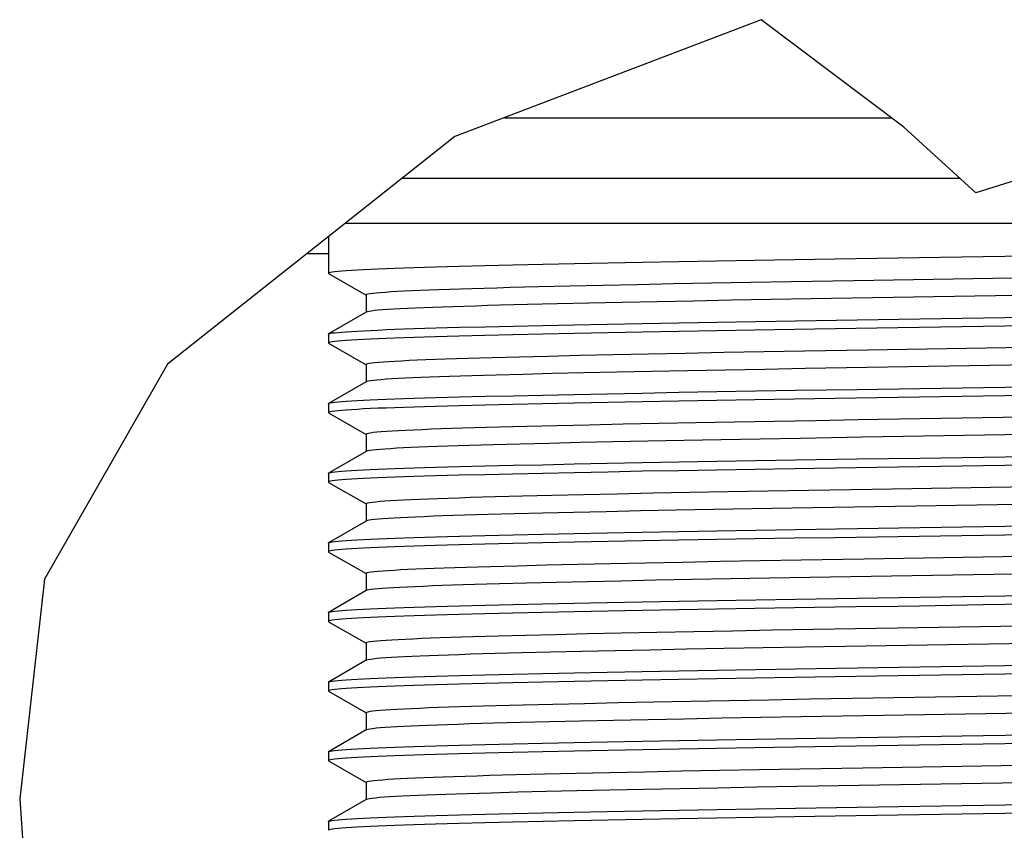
# Model space of a CAD drawing. Header units: centimetres. Extents: x 22052 to 56535, y 76485 to 78519.
# Tile 206 of 235: x 54355.91 to 54360.81, y 77737.71 to 77741.75. Entities that reach past the tile are written whole.
import ezdxf

# ---------------------------------------------------------------- set-up
doc = ezdxf.new("R2010")
doc.units = ezdxf.units.CM
doc.layers.add('$_urządzenia', color=250, linetype='Continuous')

# ---------------------------------------------------------------- blocks, each defined once
blk = doc.blocks.new('A$C92957c0b')
at = {"layer": '$_urządzenia'}
h = blk.add_hatch(dxfattribs=at)
h.set_pattern_fill('_USER', color=256, scale=29.70374, angle=325, pattern_type=0)
h.set_pattern_definition([(325, (-1585.072, -2113.606), (17.03737, 24.3319), [])])
h.paths.add_polyline_path([(-213.546, -1076.5), (-199.78, -1076.5), (-199.776, -1076.577), (-199.773, -1076.655), (-199.772, -1076.734), (-199.771, -1076.816), (-199.365, -1076.783), (-198.937, -1076.743), (-198.489, -1076.695), (-198.02, -1076.638), (-197.53, -1076.573), (-197.018, -1076.5), (-164.174, -1076.5), (-163.98, -1076.684), (-163.787, -1076.877), (-163.596, -1077.078), (-163.406, -1077.289), (-163.217, -1077.509), (-163.029, -1077.739), (-162.842, -1077.981), (-162.656, -1078.235), (-162.471, -1078.5), (-216.857, -1078.5), (-216.026, -1077.963), (-215.197, -1077.451), (-214.37, -1076.963)])
for p, q in [((-204.498, -1073.248), (-214.652, -1077.126)), ((-199.771, -1076.816), (-204.498, -1073.248)), ((-213.013, -1076.5), (-200.189, -1076.5)), ((-197.392, -1078.988), (-199.771, -1076.816)), ((-214.652, -1077.126), (-224.186, -1084.675)), ((-191.668, -1077.212), (-197.392, -1078.988)), ((-216.387, -1078.5), (-197.926, -1078.5)), ((-218.281, -1080), (-162.392, -1080)), ((-218.85, -1080.45), (-218.85, -1081.655)), ((-219.544, -1081), (-218.85, -1081)), ((-207.232, -1081.275), (-208.436, -1081.297)), ((-205.988, -1081.253), (-207.232, -1081.275)), ((-204.709, -1081.231), (-205.988, -1081.253)), ((-203.398, -1081.209), (-204.709, -1081.231)), ((-213.659, -1081.408), (-214.512, -1081.429)), ((-212.73, -1081.386), (-213.659, -1081.408)), ((-211.737, -1081.364), (-212.73, -1081.386)), ((-210.689, -1081.342), (-211.737, -1081.364)), ((-209.59, -1081.319), (-210.689, -1081.342)), ((-208.436, -1081.297), (-209.59, -1081.319)), ((-218.842, -1081.664), (-217.602, -1082.38)), ((-203.505, -1081.94), (-204.847, -1081.964)), ((-211.872, -1082.109), (-212.821, -1082.133)), ((-210.845, -1082.085), (-211.872, -1082.109)), ((-209.755, -1082.061), (-210.845, -1082.085)), ((-208.608, -1082.036), (-209.755, -1082.061)), ((-207.407, -1082.012), (-208.608, -1082.036)), ((-206.15, -1081.988), (-207.407, -1082.012)), ((-204.847, -1081.964), (-206.15, -1081.988)), ((-217.6, -1082.376), (-217.6, -1082.944)), ((-206.744, -1082.576), (-207.956, -1082.6)), ((-205.484, -1082.553), (-206.744, -1082.576)), ((-204.183, -1082.529), (-205.484, -1082.553)), ((-202.848, -1082.506), (-204.183, -1082.529)), ((-212.247, -1082.696), (-213.15, -1082.719)), ((-211.267, -1082.672), (-212.247, -1082.696)), ((-210.219, -1082.648), (-211.267, -1082.672)), ((-209.116, -1082.624), (-210.219, -1082.648)), ((-207.956, -1082.6), (-209.116, -1082.624)), ((-217.592, -1082.944), (-218.842, -1083.666)), ((-204.681, -1083.251), (-203.36, -1083.229)), ((-203.36, -1083.229), (-201.321, -1083.197)), ((-214.503, -1083.449), (-213.651, -1083.428)), ((-213.651, -1083.428), (-212.727, -1083.406)), ((-212.727, -1083.406), (-211.741, -1083.384)), ((-211.741, -1083.384), (-210.7, -1083.362)), ((-210.7, -1083.362), (-209.604, -1083.34)), ((-209.604, -1083.34), (-208.448, -1083.318)), ((-208.448, -1083.318), (-207.233, -1083.295)), ((-207.233, -1083.295), (-205.974, -1083.273)), ((-205.988, -1083.562), (-207.232, -1083.584)), ((-204.709, -1083.54), (-205.988, -1083.562)), ((-205.974, -1083.273), (-204.681, -1083.251)), ((-203.398, -1083.518), (-204.709, -1083.54)), ((-218.85, -1083.675), (-218.85, -1083.964)), ((-213.659, -1083.717), (-214.512, -1083.738)), ((-212.73, -1083.695), (-213.659, -1083.717)), ((-211.737, -1083.673), (-212.73, -1083.695)), ((-210.689, -1083.651), (-211.737, -1083.673)), ((-209.59, -1083.628), (-210.689, -1083.651)), ((-208.436, -1083.606), (-209.59, -1083.628)), ((-207.232, -1083.584), (-208.436, -1083.606)), ((-218.842, -1083.973), (-217.602, -1084.689)), ((-212.526, -1084.435), (-213.419, -1084.458)), ((-211.553, -1084.411), (-212.526, -1084.435)), ((-210.509, -1084.387), (-211.553, -1084.411)), ((-209.403, -1084.362), (-210.509, -1084.387)), ((-208.236, -1084.338), (-209.403, -1084.362)), ((-207.014, -1084.314), (-208.236, -1084.338)), ((-205.739, -1084.289), (-207.014, -1084.314)), ((-204.419, -1084.265), (-205.739, -1084.289)), ((-203.063, -1084.242), (-204.419, -1084.265)), ((-224.186, -1084.675), (-228.258, -1091.802)), ((-217.6, -1084.685), (-217.6, -1085.253)), ((-205.684, -1084.866), (-206.941, -1084.889)), ((-204.378, -1084.842), (-205.684, -1084.866)), ((-203.04, -1084.818), (-204.378, -1084.842)), ((-212.397, -1085.009), (-213.285, -1085.032)), ((-211.428, -1084.985), (-212.397, -1085.009)), ((-210.386, -1084.961), (-211.428, -1084.985)), ((-209.288, -1084.937), (-210.386, -1084.961)), ((-208.143, -1084.913), (-209.288, -1084.937)), ((-206.941, -1084.889), (-208.143, -1084.913)), ((-217.592, -1085.253), (-218.842, -1085.975)), ((-203.36, -1085.538), (-201.321, -1085.506)), ((-214.503, -1085.759), (-213.651, -1085.737)), ((-213.651, -1085.737), (-212.727, -1085.715)), ((-212.727, -1085.715), (-211.741, -1085.693)), ((-211.741, -1085.693), (-210.7, -1085.671)), ((-210.7, -1085.671), (-209.604, -1085.649)), ((-209.604, -1085.649), (-208.448, -1085.627)), ((-208.448, -1085.627), (-207.233, -1085.604)), ((-207.233, -1085.604), (-205.974, -1085.582)), ((-204.709, -1085.849), (-205.988, -1085.871)), ((-205.974, -1085.582), (-204.681, -1085.56)), ((-203.398, -1085.827), (-204.709, -1085.849)), ((-204.681, -1085.56), (-203.36, -1085.538)), ((-218.85, -1085.984), (-218.85, -1086.273)), ((-213.659, -1086.026), (-214.512, -1086.047)), ((-212.73, -1086.004), (-213.659, -1086.026)), ((-211.737, -1085.982), (-212.73, -1086.004)), ((-210.689, -1085.96), (-211.737, -1085.982)), ((-209.59, -1085.938), (-210.689, -1085.96)), ((-208.436, -1085.915), (-209.59, -1085.938)), ((-207.232, -1085.893), (-208.436, -1085.915)), ((-205.988, -1085.871), (-207.232, -1085.893)), ((-218.842, -1086.282), (-217.602, -1086.998)), ((-212.269, -1086.737), (-213.18, -1086.761)), ((-211.275, -1086.713), (-212.269, -1086.737)), ((-210.207, -1086.689), (-211.275, -1086.713)), ((-209.081, -1086.665), (-210.207, -1086.689)), ((-207.9, -1086.64), (-209.081, -1086.665)), ((-206.67, -1086.616), (-207.9, -1086.64)), ((-205.386, -1086.592), (-206.67, -1086.616)), ((-204.058, -1086.568), (-205.386, -1086.592)), ((-202.694, -1086.544), (-204.058, -1086.568)), ((-217.6, -1086.994), (-217.6, -1087.562)), ((-204.532, -1087.154), (-205.827, -1087.177)), ((-203.202, -1087.13), (-204.532, -1087.154)), ((-212.492, -1087.32), (-213.372, -1087.343)), ((-211.533, -1087.297), (-212.492, -1087.32)), ((-210.503, -1087.273), (-211.533, -1087.297)), ((-209.407, -1087.249), (-210.503, -1087.273)), ((-208.261, -1087.225), (-209.407, -1087.249)), ((-207.067, -1087.201), (-208.261, -1087.225)), ((-205.827, -1087.177), (-207.067, -1087.201)), ((-217.592, -1087.562), (-218.842, -1088.284)), ((-203.36, -1087.847), (-201.321, -1087.815)), ((-214.503, -1088.068), (-213.651, -1088.046)), ((-213.651, -1088.046), (-212.727, -1088.025)), ((-212.727, -1088.025), (-211.741, -1088.003)), ((-211.741, -1088.003), (-210.7, -1087.98)), ((-210.7, -1087.98), (-209.604, -1087.958)), ((-209.604, -1087.958), (-208.448, -1087.936)), ((-208.448, -1087.936), (-207.233, -1087.913)), ((-207.233, -1087.913), (-205.974, -1087.891)), ((-205.974, -1087.891), (-204.681, -1087.869)), ((-203.398, -1088.136), (-204.709, -1088.158)), ((-204.681, -1087.869), (-203.36, -1087.847)), ((-218.85, -1088.293), (-218.85, -1088.582)), ((-213.659, -1088.335), (-214.512, -1088.356)), ((-212.73, -1088.313), (-213.659, -1088.335)), ((-211.737, -1088.291), (-212.73, -1088.313)), ((-210.689, -1088.269), (-211.737, -1088.291)), ((-209.59, -1088.247), (-210.689, -1088.269)), ((-208.436, -1088.224), (-209.59, -1088.247)), ((-207.232, -1088.202), (-208.436, -1088.224)), ((-205.988, -1088.18), (-207.232, -1088.202)), ((-204.709, -1088.158), (-205.988, -1088.18)), ((-218.842, -1088.591), (-217.602, -1089.307)), ((-212.417, -1089.05), (-213.317, -1089.073)), ((-211.439, -1089.026), (-212.417, -1089.05)), ((-210.387, -1089.002), (-211.439, -1089.026)), ((-209.271, -1088.978), (-210.387, -1089.002)), ((-208.098, -1088.953), (-209.271, -1088.978)), ((-206.877, -1088.929), (-208.098, -1088.953)), ((-205.604, -1088.905), (-206.877, -1088.929)), ((-204.283, -1088.881), (-205.604, -1088.905)), ((-202.919, -1088.857), (-204.283, -1088.881)), ((-217.6, -1089.303), (-217.6, -1089.871)), ((-203.475, -1089.444), (-204.797, -1089.467)), ((-212.684, -1089.634), (-213.549, -1089.657)), ((-211.739, -1089.611), (-212.684, -1089.634)), ((-210.719, -1089.587), (-211.739, -1089.611)), ((-209.641, -1089.563), (-210.719, -1089.587)), ((-208.507, -1089.539), (-209.641, -1089.563)), ((-207.321, -1089.515), (-208.507, -1089.539)), ((-206.081, -1089.491), (-207.321, -1089.515)), ((-204.797, -1089.467), (-206.081, -1089.491)), ((-217.592, -1089.871), (-218.842, -1090.593)), ((-214.503, -1090.377), (-213.651, -1090.355)), ((-213.651, -1090.355), (-212.727, -1090.334)), ((-212.727, -1090.334), (-211.741, -1090.312)), ((-211.741, -1090.312), (-210.7, -1090.29)), ((-210.7, -1090.29), (-209.604, -1090.267)), ((-209.604, -1090.267), (-208.448, -1090.245)), ((-208.448, -1090.245), (-207.233, -1090.222)), ((-207.233, -1090.222), (-205.974, -1090.2)), ((-205.974, -1090.2), (-204.681, -1090.178)), ((-204.681, -1090.178), (-203.36, -1090.156)), ((-203.36, -1090.156), (-201.321, -1090.124)), ((-218.85, -1090.602), (-218.85, -1090.891)), ((-213.659, -1090.644), (-214.512, -1090.666)), ((-212.73, -1090.622), (-213.659, -1090.644)), ((-211.737, -1090.6), (-212.73, -1090.622)), ((-210.689, -1090.578), (-211.737, -1090.6)), ((-209.59, -1090.556), (-210.689, -1090.578)), ((-208.436, -1090.533), (-209.59, -1090.556)), ((-207.232, -1090.511), (-208.436, -1090.533)), ((-205.988, -1090.489), (-207.232, -1090.511)), ((-204.709, -1090.467), (-205.988, -1090.489)), ((-203.398, -1090.445), (-204.709, -1090.467)), ((-218.842, -1090.9), (-217.602, -1091.616)), ((-212.594, -1091.364), (-213.477, -1091.387)), ((-211.629, -1091.34), (-212.594, -1091.364)), ((-210.589, -1091.316), (-211.629, -1091.34)), ((-209.482, -1091.291), (-210.589, -1091.316)), ((-208.325, -1091.267), (-209.482, -1091.291)), ((-207.115, -1091.243), (-208.325, -1091.267)), ((-205.852, -1091.219), (-207.115, -1091.243)), ((-204.531, -1091.195), (-205.852, -1091.219)), ((-203.173, -1091.171), (-204.531, -1091.195)), ((-217.6, -1091.612), (-217.6, -1092.18)), ((-228.258, -1091.802), (-229.081, -1099.082)), ((-212.278, -1091.933), (-213.175, -1091.956)), ((-211.301, -1091.909), (-212.278, -1091.933)), ((-210.255, -1091.885), (-211.301, -1091.909)), ((-209.158, -1091.862), (-210.255, -1091.885)), ((-208.006, -1091.838), (-209.158, -1091.862)), ((-206.8, -1091.814), (-208.006, -1091.838)), ((-205.534, -1091.79), (-206.8, -1091.814)), ((-204.225, -1091.766), (-205.534, -1091.79)), ((-202.887, -1091.743), (-204.225, -1091.766)), ((-217.592, -1092.18), (-218.842, -1092.902)), ((-214.503, -1092.686), (-213.651, -1092.664)), ((-213.651, -1092.664), (-212.727, -1092.643)), ((-212.727, -1092.643), (-211.741, -1092.621)), ((-211.741, -1092.621), (-210.7, -1092.599)), ((-210.7, -1092.599), (-209.604, -1092.576)), ((-209.604, -1092.576), (-208.448, -1092.554)), ((-208.448, -1092.554), (-207.233, -1092.532)), ((-207.233, -1092.532), (-205.974, -1092.509)), ((-205.974, -1092.509), (-204.681, -1092.487)), ((-204.681, -1092.487), (-203.36, -1092.465)), ((-203.36, -1092.465), (-201.321, -1092.433)), ((-218.85, -1092.911), (-218.85, -1093.2)), ((-213.659, -1092.953), (-214.512, -1092.975)), ((-212.73, -1092.931), (-213.659, -1092.953)), ((-211.737, -1092.909), (-212.73, -1092.931)), ((-210.689, -1092.887), (-211.737, -1092.909)), ((-209.59, -1092.865), (-210.689, -1092.887)), ((-208.436, -1092.842), (-209.59, -1092.865)), ((-207.232, -1092.82), (-208.436, -1092.842)), ((-205.988, -1092.798), (-207.232, -1092.82)), ((-204.709, -1092.776), (-205.988, -1092.798)), ((-203.398, -1092.755), (-204.709, -1092.776)), ((-218.842, -1093.209), (-217.602, -1093.925)), ((-212.308, -1093.666), (-213.222, -1093.689)), ((-211.319, -1093.642), (-212.308, -1093.666)), ((-210.262, -1093.617), (-211.319, -1093.642)), ((-209.143, -1093.593), (-210.262, -1093.617)), ((-207.967, -1093.569), (-209.143, -1093.593)), ((-206.736, -1093.545), (-207.967, -1093.569)), ((-205.455, -1093.52), (-206.736, -1093.545)), ((-204.132, -1093.496), (-205.455, -1093.52)), ((-202.77, -1093.473), (-204.132, -1093.496)), ((-217.6, -1093.922), (-217.6, -1094.489)), ((-212.439, -1094.246), (-213.324, -1094.269)), ((-211.477, -1094.223), (-212.439, -1094.246)), ((-210.446, -1094.199), (-211.477, -1094.223)), ((-209.347, -1094.175), (-210.446, -1094.199)), ((-208.189, -1094.151), (-209.347, -1094.175)), ((-206.979, -1094.126), (-208.189, -1094.151)), ((-205.726, -1094.103), (-206.979, -1094.126)), ((-204.436, -1094.079), (-205.726, -1094.103)), ((-203.099, -1094.056), (-204.436, -1094.079)), ((-217.592, -1094.489), (-218.842, -1095.211)), ((-214.503, -1094.995), (-213.651, -1094.974)), ((-213.651, -1094.974), (-212.727, -1094.952)), ((-212.727, -1094.952), (-211.741, -1094.93)), ((-211.741, -1094.93), (-210.7, -1094.908)), ((-210.7, -1094.908), (-209.604, -1094.886)), ((-209.604, -1094.886), (-208.448, -1094.863)), ((-208.448, -1094.863), (-207.233, -1094.841)), ((-207.233, -1094.841), (-205.974, -1094.818)), ((-205.974, -1094.818), (-204.681, -1094.796)), ((-204.681, -1094.796), (-203.36, -1094.774)), ((-203.36, -1094.774), (-201.321, -1094.742)), ((-218.85, -1095.22), (-218.85, -1095.509)), ((-213.659, -1095.262), (-214.512, -1095.284)), ((-212.73, -1095.241), (-213.659, -1095.262)), ((-211.737, -1095.218), (-212.73, -1095.241)), ((-210.689, -1095.196), (-211.737, -1095.218)), ((-209.59, -1095.174), (-210.689, -1095.196)), ((-208.436, -1095.152), (-209.59, -1095.174)), ((-207.232, -1095.129), (-208.436, -1095.152)), ((-205.988, -1095.107), (-207.232, -1095.129)), ((-204.709, -1095.085), (-205.988, -1095.107)), ((-203.398, -1095.064), (-204.709, -1095.085)), ((-218.842, -1095.518), (-217.602, -1096.234)), ((-212.395, -1095.977), (-213.299, -1096)), ((-211.412, -1095.953), (-212.395, -1095.977)), ((-210.358, -1095.929), (-211.412, -1095.953)), ((-209.244, -1095.904), (-210.358, -1095.929)), ((-208.07, -1095.88), (-209.244, -1095.904)), ((-206.842, -1095.856), (-208.07, -1095.88)), ((-205.567, -1095.832), (-206.842, -1095.856)), ((-204.248, -1095.808), (-205.567, -1095.832)), ((-202.892, -1095.784), (-204.248, -1095.808)), ((-217.6, -1096.231), (-217.6, -1096.798)), ((-212.483, -1096.556), (-213.365, -1096.579)), ((-211.52, -1096.533), (-212.483, -1096.556)), ((-210.488, -1096.509), (-211.52, -1096.533)), ((-209.396, -1096.485), (-210.488, -1096.509)), ((-208.251, -1096.461), (-209.396, -1096.485)), ((-207.052, -1096.437), (-208.251, -1096.461)), ((-205.803, -1096.413), (-207.052, -1096.437)), ((-204.51, -1096.39), (-205.803, -1096.413)), ((-203.179, -1096.366), (-204.51, -1096.39)), ((-217.592, -1096.798), (-218.842, -1097.52)), ((-213.651, -1097.283), (-212.727, -1097.261)), ((-212.727, -1097.261), (-211.741, -1097.239)), ((-211.741, -1097.239), (-210.7, -1097.217)), ((-210.7, -1097.217), (-209.604, -1097.195)), ((-209.604, -1097.195), (-208.448, -1097.172)), ((-208.448, -1097.172), (-207.233, -1097.15)), ((-207.233, -1097.15), (-205.974, -1097.127)), ((-205.974, -1097.127), (-204.681, -1097.105)), ((-204.681, -1097.105), (-203.36, -1097.083)), ((-203.36, -1097.083), (-201.321, -1097.051)), ((-218.85, -1097.53), (-218.85, -1097.818)), ((-213.659, -1097.572), (-214.512, -1097.593)), ((-214.503, -1097.304), (-213.651, -1097.283)), ((-212.73, -1097.55), (-213.659, -1097.572)), ((-211.737, -1097.528), (-212.73, -1097.55)), ((-210.689, -1097.505), (-211.737, -1097.528)), ((-209.59, -1097.483), (-210.689, -1097.505)), ((-208.436, -1097.461), (-209.59, -1097.483)), ((-207.232, -1097.438), (-208.436, -1097.461)), ((-205.988, -1097.416), (-207.232, -1097.438)), ((-204.709, -1097.394), (-205.988, -1097.416)), ((-203.398, -1097.373), (-204.709, -1097.394)), ((-218.842, -1097.827), (-217.602, -1098.543)), ((-210.634, -1098.244), (-211.672, -1098.268)), ((-209.527, -1098.219), (-210.634, -1098.244)), ((-208.359, -1098.195), (-209.527, -1098.219)), ((-207.142, -1098.171), (-208.359, -1098.195)), ((-205.879, -1098.146), (-207.142, -1098.171)), ((-204.573, -1098.123), (-205.879, -1098.146)), ((-203.224, -1098.099), (-204.573, -1098.123)), ((-217.6, -1098.54), (-217.6, -1099.107)), ((-212.632, -1098.292), (-213.511, -1098.315)), ((-211.672, -1098.268), (-212.632, -1098.292)), ((-212.574, -1098.868), (-213.447, -1098.891)), ((-211.625, -1098.844), (-212.574, -1098.868)), ((-210.608, -1098.821), (-211.625, -1098.844)), ((-209.526, -1098.797), (-210.608, -1098.821)), ((-208.383, -1098.773), (-209.526, -1098.797)), ((-207.184, -1098.749), (-208.383, -1098.773)), ((-205.938, -1098.725), (-207.184, -1098.749)), ((-204.644, -1098.701), (-205.938, -1098.725)), ((-203.309, -1098.678), (-204.644, -1098.701)), ((-229.081, -1099.082), (-228.534, -1106.749)), ((-217.592, -1099.107), (-218.842, -1099.829)), ((-212.727, -1099.57), (-211.741, -1099.548)), ((-211.741, -1099.548), (-210.7, -1099.526)), ((-210.7, -1099.526), (-209.604, -1099.504)), ((-209.604, -1099.504), (-208.448, -1099.481)), ((-208.448, -1099.481), (-207.233, -1099.459)), ((-207.233, -1099.459), (-205.974, -1099.436)), ((-205.974, -1099.436), (-204.681, -1099.414)), ((-204.681, -1099.414), (-203.36, -1099.393)), ((-203.36, -1099.393), (-201.321, -1099.36)), ((-218.85, -1099.839), (-218.85, -1100.127)), ((-213.659, -1099.881), (-214.512, -1099.902)), ((-214.503, -1099.613), (-213.651, -1099.592)), ((-212.73, -1099.859), (-213.659, -1099.881)), ((-213.651, -1099.592), (-212.727, -1099.57)), ((-211.737, -1099.837), (-212.73, -1099.859)), ((-210.689, -1099.814), (-211.737, -1099.837)), ((-209.59, -1099.792), (-210.689, -1099.814)), ((-208.436, -1099.77), (-209.59, -1099.792)), ((-207.232, -1099.747), (-208.436, -1099.77)), ((-205.988, -1099.725), (-207.232, -1099.747)), ((-204.709, -1099.703), (-205.988, -1099.725)), ((-203.398, -1099.682), (-204.709, -1099.703))]:
    blk.add_line(p, q, dxfattribs=at)
for points in [[(-201.362, -1081.177), (-202.048, -1081.188), (-203.398, -1081.209)], [(-199.27, -1081.144), (-199.972, -1081.155), (-201.362, -1081.177)], [(-195, -1081.077), (-197.141, -1081.111), (-199.27, -1081.144)], [(-214.512, -1081.429), (-214.911, -1081.44), (-215.294, -1081.451), (-215.659, -1081.462), (-216.005, -1081.472), (-216.334, -1081.484), (-216.645, -1081.495), (-216.935, -1081.506), (-217.206, -1081.517), (-217.456, -1081.528), (-217.687, -1081.539), (-217.897, -1081.55), (-218.087, -1081.562), (-218.255, -1081.573), (-218.403, -1081.584), (-218.53, -1081.595), (-218.636, -1081.606), (-218.721, -1081.617), (-218.784, -1081.628), (-218.827, -1081.639), (-218.848, -1081.649), (-218.85, -1081.655)], [(-218.85, -1081.655), (-218.847, -1081.66), (-218.842, -1081.664)], [(-186.962, -1081.666), (-201.429, -1081.905), (-203.505, -1081.94)], [(-212.821, -1082.133), (-213.264, -1082.145), (-213.686, -1082.156), (-214.09, -1082.168), (-214.475, -1082.18), (-214.839, -1082.192), (-215.183, -1082.204), (-215.505, -1082.216), (-215.804, -1082.228), (-216.081, -1082.24), (-216.335, -1082.252), (-216.567, -1082.265), (-216.776, -1082.277), (-216.961, -1082.289), (-217.124, -1082.301), (-217.262, -1082.313), (-217.378, -1082.325), (-217.469, -1082.337), (-217.537, -1082.349), (-217.58, -1082.361), (-217.599, -1082.373), (-217.6, -1082.376)], [(-186.556, -1082.236), (-187.92, -1082.259), (-202.848, -1082.506)], [(-213.15, -1082.719), (-213.57, -1082.73), (-213.972, -1082.742), (-214.355, -1082.753), (-214.719, -1082.765), (-215.064, -1082.777), (-215.387, -1082.789), (-215.689, -1082.801), (-215.97, -1082.813), (-216.229, -1082.825), (-216.466, -1082.836), (-216.681, -1082.848), (-216.874, -1082.86), (-217.046, -1082.872), (-217.195, -1082.884), (-217.321, -1082.896), (-217.424, -1082.908), (-217.503, -1082.92), (-217.559, -1082.932), (-217.592, -1082.944)], [(-201.321, -1083.197), (-199.241, -1083.164), (-197.129, -1083.131)], [(-197.129, -1083.131), (-196.42, -1083.12), (-195.71, -1083.109)], [(-218.842, -1083.666), (-218.826, -1083.659), (-218.783, -1083.648), (-218.719, -1083.637), (-218.634, -1083.626), (-218.528, -1083.615), (-218.402, -1083.604), (-218.255, -1083.593), (-218.087, -1083.582), (-217.899, -1083.571), (-217.689, -1083.56), (-217.46, -1083.549), (-217.21, -1083.538), (-216.939, -1083.526), (-216.648, -1083.515), (-216.336, -1083.504), (-216.005, -1083.493), (-215.656, -1083.482), (-215.289, -1083.471), (-214.904, -1083.46), (-214.503, -1083.449)], [(-201.362, -1083.486), (-202.048, -1083.497), (-203.398, -1083.518)], [(-199.27, -1083.453), (-199.972, -1083.464), (-201.362, -1083.486)], [(-195, -1083.386), (-197.141, -1083.42), (-199.27, -1083.453)], [(-218.85, -1083.675), (-218.847, -1083.67), (-218.842, -1083.666)], [(-214.512, -1083.738), (-214.911, -1083.749), (-215.294, -1083.76), (-215.659, -1083.771), (-216.005, -1083.782), (-216.334, -1083.793), (-216.645, -1083.804), (-216.935, -1083.815), (-217.206, -1083.826), (-217.456, -1083.837), (-217.687, -1083.848), (-217.897, -1083.86), (-218.087, -1083.871), (-218.255, -1083.882), (-218.403, -1083.893), (-218.53, -1083.904), (-218.636, -1083.915), (-218.721, -1083.926), (-218.784, -1083.937), (-218.827, -1083.948), (-218.848, -1083.959), (-218.85, -1083.964)], [(-218.85, -1083.964), (-218.847, -1083.969), (-218.842, -1083.973)], [(-187.186, -1083.979), (-200.974, -1084.207), (-203.063, -1084.242)], [(-213.419, -1084.458), (-213.835, -1084.47), (-214.231, -1084.481), (-214.607, -1084.493), (-214.964, -1084.505), (-215.299, -1084.517), (-215.614, -1084.529), (-215.905, -1084.542), (-216.174, -1084.554), (-216.421, -1084.566), (-216.643, -1084.578), (-216.843, -1084.59), (-217.02, -1084.602), (-217.175, -1084.614), (-217.307, -1084.627), (-217.414, -1084.639), (-217.497, -1084.651), (-217.555, -1084.663), (-217.59, -1084.674), (-217.6, -1084.685)], [(-186.735, -1084.548), (-200.988, -1084.784), (-203.04, -1084.818)], [(-213.285, -1085.032), (-213.699, -1085.043), (-214.096, -1085.055), (-214.474, -1085.066), (-214.832, -1085.078), (-215.169, -1085.09), (-215.485, -1085.102), (-215.779, -1085.113), (-216.052, -1085.125), (-216.305, -1085.137), (-216.535, -1085.149), (-216.744, -1085.161), (-216.931, -1085.173), (-217.096, -1085.185), (-217.238, -1085.197), (-217.356, -1085.209), (-217.451, -1085.221), (-217.523, -1085.233), (-217.571, -1085.244), (-217.592, -1085.253)], [(-201.321, -1085.506), (-199.241, -1085.473), (-197.129, -1085.44)], [(-197.129, -1085.44), (-196.42, -1085.429), (-195, -1085.407)], [(-218.842, -1085.975), (-218.826, -1085.968), (-218.783, -1085.957), (-218.719, -1085.946), (-218.634, -1085.935), (-218.528, -1085.924), (-218.402, -1085.913), (-218.255, -1085.902), (-218.087, -1085.891), (-217.899, -1085.88), (-217.689, -1085.869), (-217.46, -1085.858), (-217.21, -1085.847), (-216.939, -1085.835), (-216.648, -1085.824), (-216.336, -1085.813), (-216.005, -1085.802), (-215.656, -1085.791), (-215.289, -1085.78), (-214.904, -1085.769), (-214.503, -1085.759)], [(-201.362, -1085.795), (-202.048, -1085.806), (-203.398, -1085.827)], [(-199.27, -1085.762), (-199.972, -1085.773), (-201.362, -1085.795)], [(-195, -1085.695), (-197.141, -1085.729), (-199.27, -1085.762)], [(-218.85, -1085.984), (-218.847, -1085.979), (-218.842, -1085.975)], [(-214.512, -1086.047), (-214.911, -1086.058), (-215.294, -1086.069), (-215.659, -1086.08), (-216.005, -1086.091), (-216.334, -1086.102), (-216.645, -1086.113), (-216.935, -1086.124), (-217.206, -1086.135), (-217.456, -1086.146), (-217.687, -1086.157), (-217.897, -1086.169), (-218.087, -1086.18), (-218.255, -1086.191), (-218.403, -1086.202), (-218.53, -1086.213), (-218.636, -1086.224), (-218.721, -1086.235), (-218.784, -1086.246), (-218.827, -1086.257), (-218.848, -1086.268), (-218.85, -1086.273)], [(-218.85, -1086.273), (-218.847, -1086.278), (-218.842, -1086.282)], [(-186.831, -1086.282), (-201.294, -1086.521), (-202.694, -1086.544)], [(-213.18, -1086.761), (-213.605, -1086.772), (-214.011, -1086.784), (-214.397, -1086.796), (-214.763, -1086.807), (-215.109, -1086.819), (-215.434, -1086.831), (-215.739, -1086.844), (-216.021, -1086.856), (-216.281, -1086.868), (-216.52, -1086.88), (-216.735, -1086.893), (-216.927, -1086.905), (-217.095, -1086.917), (-217.24, -1086.929), (-217.36, -1086.941), (-217.456, -1086.953), (-217.527, -1086.965), (-217.574, -1086.977), (-217.597, -1086.989), (-217.6, -1086.994)], [(-186.931, -1086.861), (-201.156, -1087.096), (-203.202, -1087.13)], [(-213.372, -1087.343), (-213.783, -1087.354), (-214.177, -1087.366), (-214.552, -1087.378), (-214.906, -1087.39), (-215.238, -1087.401), (-215.548, -1087.413), (-215.838, -1087.425), (-216.107, -1087.437), (-216.355, -1087.449), (-216.582, -1087.461), (-216.787, -1087.473), (-216.971, -1087.485), (-217.131, -1087.497), (-217.267, -1087.509), (-217.38, -1087.521), (-217.47, -1087.533), (-217.536, -1087.545), (-217.579, -1087.556), (-217.592, -1087.562)], [(-201.321, -1087.815), (-199.241, -1087.782), (-197.129, -1087.749)], [(-197.129, -1087.749), (-196.42, -1087.738), (-195, -1087.716)], [(-218.842, -1088.284), (-218.826, -1088.277), (-218.783, -1088.266), (-218.719, -1088.255), (-218.634, -1088.244), (-218.528, -1088.233), (-218.402, -1088.222), (-218.255, -1088.211), (-218.087, -1088.2), (-217.899, -1088.189), (-217.689, -1088.178), (-217.46, -1088.167), (-217.21, -1088.156), (-216.939, -1088.145), (-216.648, -1088.133), (-216.336, -1088.122), (-216.005, -1088.111), (-215.656, -1088.1), (-215.289, -1088.089), (-214.904, -1088.078), (-214.503, -1088.068)], [(-201.362, -1088.104), (-202.048, -1088.115), (-203.398, -1088.136)], [(-199.27, -1088.071), (-199.972, -1088.082), (-201.362, -1088.104)], [(-195, -1088.005), (-197.141, -1088.038), (-199.27, -1088.071)], [(-218.85, -1088.293), (-218.847, -1088.288), (-218.842, -1088.284)], [(-214.512, -1088.356), (-214.911, -1088.367), (-215.294, -1088.378), (-215.659, -1088.389), (-216.005, -1088.4), (-216.334, -1088.411), (-216.645, -1088.422), (-216.935, -1088.433), (-217.206, -1088.444), (-217.456, -1088.455), (-217.687, -1088.467), (-217.897, -1088.478), (-218.087, -1088.489), (-218.255, -1088.5), (-218.403, -1088.511), (-218.53, -1088.522), (-218.636, -1088.533), (-218.721, -1088.544), (-218.784, -1088.555), (-218.827, -1088.566), (-218.848, -1088.577), (-218.85, -1088.582)], [(-218.85, -1088.582), (-218.847, -1088.587), (-218.842, -1088.591)], [(-187.047, -1088.594), (-200.821, -1088.822), (-202.919, -1088.857)], [(-213.317, -1089.073), (-213.738, -1089.085), (-214.139, -1089.097), (-214.519, -1089.109), (-214.879, -1089.12), (-215.218, -1089.132), (-215.534, -1089.144), (-215.829, -1089.156), (-216.103, -1089.169), (-216.355, -1089.181), (-216.585, -1089.193), (-216.792, -1089.205), (-216.976, -1089.217), (-217.137, -1089.229), (-217.274, -1089.242), (-217.387, -1089.254), (-217.477, -1089.266), (-217.542, -1089.278), (-217.583, -1089.289), (-217.6, -1089.301), (-217.6, -1089.303)], [(-187.87, -1089.186), (-200.731, -1089.398), (-203.475, -1089.444)], [(-213.549, -1089.657), (-213.953, -1089.668), (-214.338, -1089.68), (-214.704, -1089.692), (-215.05, -1089.704), (-215.376, -1089.716), (-215.679, -1089.728), (-215.96, -1089.739), (-216.218, -1089.751), (-216.456, -1089.763), (-216.672, -1089.775), (-216.866, -1089.787), (-217.039, -1089.799), (-217.189, -1089.811), (-217.316, -1089.823), (-217.42, -1089.835), (-217.5, -1089.847), (-217.557, -1089.858), (-217.592, -1089.871)], [(-201.321, -1090.124), (-199.241, -1090.091), (-197.129, -1090.058)], [(-197.129, -1090.058), (-196.42, -1090.047), (-195, -1090.025)], [(-218.842, -1090.593), (-218.826, -1090.586), (-218.783, -1090.575), (-218.719, -1090.564), (-218.634, -1090.553), (-218.528, -1090.543), (-218.402, -1090.532), (-218.255, -1090.521), (-218.087, -1090.509), (-217.899, -1090.498), (-217.689, -1090.487), (-217.46, -1090.476), (-217.21, -1090.465), (-216.939, -1090.454), (-216.648, -1090.442), (-216.336, -1090.431), (-216.005, -1090.42), (-215.656, -1090.409), (-215.289, -1090.398), (-214.904, -1090.387), (-214.503, -1090.377)], [(-201.362, -1090.413), (-202.048, -1090.424), (-203.398, -1090.445)], [(-199.27, -1090.381), (-199.972, -1090.392), (-201.362, -1090.413)], [(-195, -1090.314), (-197.141, -1090.347), (-199.27, -1090.381)], [(-218.85, -1090.602), (-218.847, -1090.597), (-218.842, -1090.593)], [(-214.512, -1090.666), (-214.911, -1090.676), (-215.294, -1090.687), (-215.659, -1090.698), (-216.005, -1090.709), (-216.334, -1090.72), (-216.645, -1090.731), (-216.935, -1090.742), (-217.206, -1090.753), (-217.456, -1090.764), (-217.687, -1090.776), (-217.897, -1090.787), (-218.087, -1090.798), (-218.255, -1090.809), (-218.403, -1090.82), (-218.53, -1090.831), (-218.636, -1090.842), (-218.721, -1090.853), (-218.784, -1090.864), (-218.827, -1090.875), (-218.848, -1090.886), (-218.85, -1090.891)], [(-218.85, -1090.891), (-218.847, -1090.896), (-218.842, -1090.9)], [(-187.31, -1090.908), (-201.09, -1091.136), (-203.173, -1091.171)], [(-213.477, -1091.387), (-213.89, -1091.398), (-214.283, -1091.41), (-214.657, -1091.422), (-215.011, -1091.434), (-215.345, -1091.446), (-215.657, -1091.458), (-215.946, -1091.471), (-216.211, -1091.483), (-216.453, -1091.495), (-216.673, -1091.507), (-216.87, -1091.519), (-217.043, -1091.531), (-217.194, -1091.543), (-217.322, -1091.556), (-217.426, -1091.568), (-217.506, -1091.58), (-217.561, -1091.592), (-217.593, -1091.603), (-217.6, -1091.613)], [(-186.631, -1091.474), (-187.984, -1091.497), (-202.887, -1091.743)], [(-213.175, -1091.956), (-213.594, -1091.967), (-213.995, -1091.979), (-214.378, -1091.99), (-214.739, -1092.002), (-215.08, -1092.014), (-215.401, -1092.026), (-215.702, -1092.038), (-215.982, -1092.049), (-216.241, -1092.061), (-216.478, -1092.073), (-216.693, -1092.085), (-216.885, -1092.097), (-217.055, -1092.109), (-217.202, -1092.121), (-217.327, -1092.133), (-217.429, -1092.145), (-217.507, -1092.157), (-217.561, -1092.169), (-217.592, -1092.18)], [(-201.321, -1092.433), (-199.241, -1092.401), (-197.129, -1092.367)], [(-197.129, -1092.367), (-196.42, -1092.356), (-195, -1092.334)], [(-218.842, -1092.902), (-218.826, -1092.895), (-218.783, -1092.884), (-218.719, -1092.874), (-218.634, -1092.863), (-218.528, -1092.852), (-218.402, -1092.841), (-218.255, -1092.83), (-218.087, -1092.819), (-217.899, -1092.807), (-217.689, -1092.796), (-217.46, -1092.785), (-217.21, -1092.774), (-216.939, -1092.763), (-216.648, -1092.752), (-216.336, -1092.74), (-216.005, -1092.729), (-215.656, -1092.718), (-215.289, -1092.707), (-214.904, -1092.696), (-214.503, -1092.686)], [(-199.27, -1092.69), (-199.972, -1092.701), (-201.362, -1092.722)], [(-195, -1092.623), (-197.141, -1092.656), (-199.27, -1092.69)], [(-218.85, -1092.911), (-218.847, -1092.906), (-218.842, -1092.902)], [(-214.512, -1092.975), (-214.911, -1092.985), (-215.294, -1092.996), (-215.659, -1093.007), (-216.005, -1093.018), (-216.334, -1093.029), (-216.645, -1093.04), (-216.935, -1093.051), (-217.206, -1093.062), (-217.456, -1093.074), (-217.687, -1093.085), (-217.897, -1093.096), (-218.087, -1093.107), (-218.255, -1093.118), (-218.403, -1093.129), (-218.53, -1093.14), (-218.636, -1093.151), (-218.721, -1093.162), (-218.784, -1093.173), (-218.827, -1093.184), (-218.848, -1093.195), (-218.85, -1093.2)], [(-201.362, -1092.722), (-202.048, -1092.733), (-203.398, -1092.755)], [(-218.85, -1093.2), (-218.847, -1093.205), (-218.842, -1093.209)], [(-186.921, -1093.21), (-201.376, -1093.45), (-202.77, -1093.473)], [(-213.222, -1093.689), (-213.647, -1093.701), (-214.051, -1093.712), (-214.434, -1093.724), (-214.798, -1093.736), (-215.142, -1093.748), (-215.465, -1093.76), (-215.766, -1093.772), (-216.045, -1093.784), (-216.301, -1093.796), (-216.535, -1093.808), (-216.747, -1093.821), (-216.936, -1093.833), (-217.102, -1093.845), (-217.245, -1093.857), (-217.364, -1093.869), (-217.459, -1093.881), (-217.53, -1093.893), (-217.576, -1093.905), (-217.598, -1093.917), (-217.6, -1093.922)], [(-186.785, -1093.785), (-201.038, -1094.021), (-203.099, -1094.056)], [(-213.324, -1094.269), (-213.739, -1094.28), (-214.134, -1094.292), (-214.509, -1094.304), (-214.864, -1094.315), (-215.198, -1094.327), (-215.511, -1094.339), (-215.804, -1094.351), (-216.075, -1094.363), (-216.326, -1094.375), (-216.555, -1094.387), (-216.762, -1094.399), (-216.947, -1094.411), (-217.11, -1094.423), (-217.249, -1094.435), (-217.365, -1094.447), (-217.458, -1094.458), (-217.528, -1094.47), (-217.575, -1094.482), (-217.592, -1094.489)], [(-197.129, -1094.677), (-196.42, -1094.665), (-195, -1094.643)], [(-218.842, -1095.211), (-218.826, -1095.204), (-218.783, -1095.194), (-218.719, -1095.183), (-218.634, -1095.172), (-218.528, -1095.161), (-218.402, -1095.15), (-218.255, -1095.139), (-218.087, -1095.128), (-217.899, -1095.116), (-217.689, -1095.105), (-217.46, -1095.094), (-217.21, -1095.083), (-216.939, -1095.072), (-216.648, -1095.061), (-216.336, -1095.049), (-216.005, -1095.038), (-215.656, -1095.027), (-215.289, -1095.016), (-214.904, -1095.006), (-214.503, -1094.995)], [(-201.321, -1094.742), (-199.241, -1094.71), (-197.129, -1094.677)], [(-195, -1094.932), (-197.141, -1094.965), (-199.27, -1094.999)], [(-218.85, -1095.22), (-218.847, -1095.215), (-218.842, -1095.211)], [(-214.512, -1095.284), (-214.911, -1095.294), (-215.294, -1095.305), (-215.659, -1095.316), (-216.005, -1095.327), (-216.334, -1095.338), (-216.645, -1095.349), (-216.935, -1095.36), (-217.206, -1095.371), (-217.456, -1095.383), (-217.687, -1095.394), (-217.897, -1095.405), (-218.087, -1095.416), (-218.255, -1095.427), (-218.403, -1095.438), (-218.53, -1095.45), (-218.636, -1095.461), (-218.721, -1095.471), (-218.784, -1095.482), (-218.827, -1095.493), (-218.848, -1095.504), (-218.85, -1095.509)], [(-201.362, -1095.031), (-202.048, -1095.042), (-203.398, -1095.064)], [(-199.27, -1094.999), (-199.972, -1095.01), (-201.362, -1095.031)], [(-218.85, -1095.509), (-218.847, -1095.515), (-218.842, -1095.518)], [(-187.034, -1095.521), (-200.791, -1095.749), (-202.892, -1095.784)], [(-213.299, -1096), (-213.719, -1096.012), (-214.12, -1096.023), (-214.501, -1096.035), (-214.863, -1096.047), (-215.203, -1096.059), (-215.523, -1096.071), (-215.82, -1096.083), (-216.095, -1096.095), (-216.348, -1096.108), (-216.578, -1096.12), (-216.785, -1096.132), (-216.969, -1096.144), (-217.131, -1096.156), (-217.27, -1096.168), (-217.384, -1096.181), (-217.475, -1096.193), (-217.541, -1096.205), (-217.582, -1096.217), (-217.6, -1096.228), (-217.6, -1096.231)], [(-186.889, -1096.096), (-201.125, -1096.332), (-203.179, -1096.366)], [(-213.365, -1096.579), (-213.777, -1096.591), (-214.171, -1096.602), (-214.546, -1096.614), (-214.9, -1096.626), (-215.234, -1096.638), (-215.547, -1096.649), (-215.838, -1096.661), (-216.106, -1096.673), (-216.353, -1096.685), (-216.579, -1096.697), (-216.783, -1096.709), (-216.966, -1096.721), (-217.125, -1096.733), (-217.263, -1096.745), (-217.377, -1096.757), (-217.468, -1096.769), (-217.535, -1096.781), (-217.578, -1096.792), (-217.592, -1096.798)], [(-197.129, -1096.986), (-196.42, -1096.975), (-195, -1096.952)], [(-201.321, -1097.051), (-199.241, -1097.019), (-197.129, -1096.986)], [(-195, -1097.241), (-197.141, -1097.274), (-199.27, -1097.308)], [(-218.85, -1097.53), (-218.847, -1097.524), (-218.842, -1097.52)], [(-214.512, -1097.593), (-214.911, -1097.604), (-215.294, -1097.614), (-215.659, -1097.625), (-216.005, -1097.636), (-216.334, -1097.647), (-216.645, -1097.658), (-216.935, -1097.669), (-217.206, -1097.681), (-217.456, -1097.692), (-217.687, -1097.703), (-217.897, -1097.714), (-218.087, -1097.725), (-218.255, -1097.736), (-218.403, -1097.748), (-218.53, -1097.759), (-218.636, -1097.77), (-218.721, -1097.781), (-218.784, -1097.792), (-218.827, -1097.802), (-218.848, -1097.813), (-218.85, -1097.818)], [(-218.842, -1097.52), (-218.826, -1097.513), (-218.783, -1097.503), (-218.719, -1097.492), (-218.634, -1097.481), (-218.528, -1097.47), (-218.402, -1097.459), (-218.255, -1097.448), (-218.087, -1097.437), (-217.899, -1097.426), (-217.689, -1097.414), (-217.46, -1097.403), (-217.21, -1097.392), (-216.939, -1097.381), (-216.648, -1097.37), (-216.336, -1097.359), (-216.005, -1097.347), (-215.656, -1097.336), (-215.289, -1097.326), (-214.904, -1097.315), (-214.503, -1097.304)], [(-201.362, -1097.341), (-202.048, -1097.351), (-203.398, -1097.373)], [(-199.27, -1097.308), (-199.972, -1097.319), (-201.362, -1097.341)], [(-218.85, -1097.818), (-218.847, -1097.824), (-218.842, -1097.827)], [(-187.357, -1097.836), (-201.136, -1098.064), (-203.224, -1098.099)], [(-213.511, -1098.315), (-213.923, -1098.327), (-214.315, -1098.339), (-214.689, -1098.35), (-215.042, -1098.362), (-215.373, -1098.375), (-215.683, -1098.387), (-215.97, -1098.399), (-216.234, -1098.411), (-216.474, -1098.423), (-216.691, -1098.435), (-216.886, -1098.447), (-217.058, -1098.46), (-217.207, -1098.472), (-217.332, -1098.484), (-217.434, -1098.496), (-217.512, -1098.508), (-217.565, -1098.52), (-217.594, -1098.532), (-217.6, -1098.54)], [(-187.027, -1098.408), (-201.257, -1098.643), (-203.309, -1098.678)], [(-213.447, -1098.891), (-213.854, -1098.902), (-214.243, -1098.914), (-214.612, -1098.925), (-214.96, -1098.937), (-215.288, -1098.949), (-215.597, -1098.961), (-215.884, -1098.972), (-216.151, -1098.984), (-216.396, -1098.996), (-216.619, -1099.008), (-216.82, -1099.02), (-216.998, -1099.032), (-217.153, -1099.044), (-217.285, -1099.056), (-217.394, -1099.068), (-217.481, -1099.08), (-217.544, -1099.092), (-217.583, -1099.103), (-217.592, -1099.107)], [(-201.321, -1099.36), (-199.241, -1099.328), (-197.129, -1099.295)], [(-195, -1099.55), (-197.141, -1099.584), (-199.27, -1099.617)], [(-197.129, -1099.295), (-196.42, -1099.284), (-195, -1099.261)], [(-218.85, -1099.839), (-218.847, -1099.833), (-218.842, -1099.829)], [(-218.842, -1099.829), (-218.826, -1099.823), (-218.783, -1099.812), (-218.719, -1099.801), (-218.634, -1099.79), (-218.528, -1099.779), (-218.402, -1099.768), (-218.255, -1099.757), (-218.087, -1099.746), (-217.899, -1099.735), (-217.689, -1099.724), (-217.46, -1099.712), (-217.21, -1099.701), (-216.939, -1099.69), (-216.648, -1099.679), (-216.336, -1099.668), (-216.005, -1099.657), (-215.656, -1099.646), (-215.289, -1099.635), (-214.904, -1099.624), (-214.503, -1099.613)], [(-201.362, -1099.65), (-202.048, -1099.66), (-203.398, -1099.682)], [(-199.27, -1099.617), (-199.972, -1099.628), (-201.362, -1099.65)], [(-214.512, -1099.902), (-214.911, -1099.913), (-215.294, -1099.923), (-215.659, -1099.934), (-216.005, -1099.945), (-216.334, -1099.956), (-216.645, -1099.967), (-216.935, -1099.979), (-217.206, -1099.99), (-217.456, -1100.001), (-217.687, -1100.012), (-217.897, -1100.023), (-218.087, -1100.034), (-218.255, -1100.046), (-218.403, -1100.057), (-218.53, -1100.068), (-218.636, -1100.079), (-218.721, -1100.09), (-218.784, -1100.101), (-218.827, -1100.111), (-218.848, -1100.122), (-218.85, -1100.127)]]:
    blk.add_lwpolyline(points, dxfattribs=at)

msp = doc.modelspace()

# ---------------------------------------------------------------- block references
at = {"layer": '$_urządzenia', "xscale": 0.15, "yscale": 0.15, "zscale": 0.15}
msp.add_blockref('A$C92957c0b', (54390.2747, 77902.7323), dxfattribs=at)

doc.saveas('drawing.dxf')
